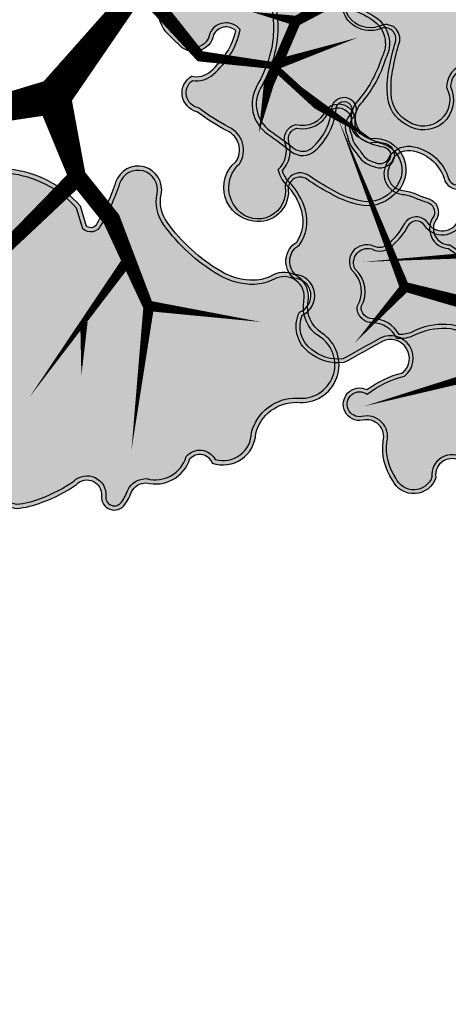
# Model space of a CAD drawing. Header units: metres. Extents: x 32353251 to 32353583, y 5707748 to 5708004.
# Tile 144 of 164: x 32353520 to 32353532, y 5707830 to 5707858. Entities that reach past the tile are written whole.
import ezdxf

# ---------------------------------------------------------------- set-up
doc = ezdxf.new("R2010")
doc.units = ezdxf.units.M
doc.header["$LTSCALE"] = 0.75
doc.layers.get('0').update_dxf_attribs({"linetype": 'CONTINUOUS'})
for name, color, linetype, transparency in [('10414944$0$PF-Krone', 33, 'CONTINUOUS', 0.7), ('10414944$0$PF-Krone_SOL', 70, 'CONTINUOUS', 0.7), ('10414944$0$ST-Baum', 7, 'CONTINUOUS', 0.7)]:
    doc.layers.add(name, color=color, linetype=linetype, transparency=transparency)
doc.layers.add('10414944$0$PF-Stamm', color=7, linetype='CONTINUOUS', true_color=0x5f5144, transparency=0.7)

# ---------------------------------------------------------------- blocks, each defined once
blk = doc.blocks.new('10414944$0$PF-BAUM_12')
at = {"layer": '10414944$0$PF-Krone_SOL', "transparency": 33554457}
h = blk.add_hatch(color=256, dxfattribs=at)
h.dxf.hatch_style = 1
h.set_gradient(color1=(88, 186, 72), color2=(175, 217, 170), tint=1, name='INVSPHERICAL')
edge = h.paths.add_edge_path()
edge.add_arc((-1.2758, 1.3994), 0.541, 250.24695, 303.42795)
edge.add_arc((-0.5984, 0.4188), 0.6511, 94.3691, 125.64085, ccw=False)
edge.add_arc((-0.5871, 0.2707), 0.7996, 79.90604, 94.3691, ccw=False)
edge.add_arc((-0.4074, 1.2805), 0.2261, 259.90604, 345.03676)
edge.add_arc((3.3556, 0.2748), 3.669, 162.18441, 165.03676, ccw=False)
edge.add_arc((-0.2456, 1.4321), 0.1137, 342.18441, 421.4181)
edge.add_arc((-0.3772, 1.1907), 0.3886, 61.4181, 105.41791)
edge.add_arc((-0.4936, 1.6129), 0.0494, 76.86771, 285.41791, ccw=False)
edge.add_arc((-0.4342, 1.767), 0.1165, 245.55227, 317.8819)
edge.add_arc((-0.4413, 1.8543), 0.1901, 299.50673, 335.70732)
edge.add_arc((-0.3904, 1.8889), 0.1664, 317.30956, 366.51685)
edge.add_arc((-0.3153, 1.9138), 0.0904, 356.14997, 452.32983)
edge.add_arc((-0.2837, 2.1143), 0.1157, 186.39549, 252.21854, ccw=False)
edge.add_arc((-0.1459, 2.1399), 0.2556, 124.29677, 188.65244, ccw=False)
edge.add_arc((-0.3624, 2.4158), 0.0972, 318.21291, 468.93962)
edge.add_arc((-0.4455, 2.5549), 0.0698, 219.68848, 317.56803, ccw=False)
edge.add_arc((-0.5987, 2.0825), 0.4392, 76.91022, 116.54495)
edge.add_arc((-1.4951, 4.5572), 2.1964, 281.7611, 288.58893, ccw=False)
edge.add_arc((-1.0114, 0.8578), 1.5496, 91.33232, 98.00209)
edge.add_arc((-1.1102, 1.691), 0.7109, 99.4638, 131.76215)
edge.add_arc((-1.4773, 2.1554), 0.1252, 148.24675, 256.0758)
edge.add_arc((-1.5238, 1.968), 0.068, -114.95559, 76.0758, ccw=False)
edge.add_arc((-1.6369, 1.7248), 0.2002, 65.04441, 122.10831)
edge.add_arc((-1.7899, 1.9686), 0.0876, 221.63135, 302.10831, ccw=False)
edge.add_arc((-1.9603, 1.8172), 0.1403, 41.63135, 166.86476)
edge.add_arc((-2.3449, 1.9519), 0.2684, 321.94948, 337.47523, ccw=False)
edge.add_line((-2.1335, 1.7864), (-2.2407, 1.6721))
edge.add_arc((-2.0502, 1.5575), 0.2224, 148.95684, 261.83304)
edge.add_arc((-2.0149, 1.0239), 0.3205, 78.77175, 102.0334, ccw=False)
edge.add_arc((0.8412, 15.4111), 14.3475, 258.77175, 259.65948)
edge.add_arc((-1.7568, 1.1728), 0.1259, 30.35605, 79.65948, ccw=False)
edge.add_arc((-1.8871, 1.0965), 0.2769, -0.49344, 30.35605, ccw=False)
edge.add_arc((-1.3602, 1.092), 0.25, 179.50656, 221.3188)
edge.add_line((-1.548, 0.9269), (-1.4587, 0.8902))
edge = h.paths.add_edge_path()
edge.add_arc((-2.0595, -1.0849), 0.2169, 117.74302, 251.42792, ccw=False)
edge.add_arc((-2.2535, -0.7961), 0.1343, 313.86708, 413.87286)
edge.add_arc((-1.1381, 0.5382), 1.6051, 221.524, 229.78899, ccw=False)
edge.add_arc((-2.2843, -0.4137), 0.1251, 108.79801, 243.70289, ccw=False)
edge.add_arc((-2.2657, -0.171), 0.1376, 244.61148, 299.82424)
edge.add_arc((-2.4922, 0.2242), 0.593, 299.82424, 314.8752)
edge.add_arc((-2.3634, 0.0948), 0.4104, 314.8752, 336.56068)
edge.add_arc((-2.0604, -0.1191), 0.0893, 34.54703, 142.23332)
edge.add_arc((-2.2509, -0.0174), 0.1288, 205.94005, 338.60504, ccw=False)
edge.add_arc((-1.1082, 0.8264), 1.5473, 211.54423, 215.57485, ccw=False)
edge.add_arc((-2.1647, 0.1359), 0.2879, 123.29344, 204.40631, ccw=False)
edge.add_arc((-2.4675, 0.6266), 0.289, 300.05521, 335.40006)
edge.add_arc((-2.1302, 0.4722), 0.0819, 58.40023, 155.40006, ccw=False)
edge.add_arc((-2.0455, 0.6099), 0.0798, 238.40023, 306.42037)
edge.add_arc((-2.2163, 0.8415), 0.3675, 306.42037, 341.49291)
edge.add_arc((-1.7884, 0.6982), 0.0838, 72.42881, 161.49291, ccw=False)
edge.add_arc((-1.597, 1.3024), 0.5499, 252.42881, 281.6379)
edge.add_arc((-1.3833, 0.6006), 0.1928, 8.24792, 122.23097, ccw=False)
edge.add_arc((1.4313, 0.4424), 2.6303, 175.94647, 181.0704)
edge.add_arc((-2.004, 0.487), 0.8109, 332.60613, 353.35791, ccw=False)
edge.add_arc((-1.1696, 0.0546), 0.1289, 152.60613, 239.81282)
edge.add_arc((-1.5709, -0.6354), 0.6693, 44.46317, 59.81282, ccw=False)
edge.add_arc((-1.2417, -0.3122), 0.208, -40.16629, 44.46317, ccw=False)
edge.add_arc((-1.7965, -0.0425), 0.8201, 308.5293, 330.49613, ccw=False)
edge.add_arc((-1.2134, -0.8063), 0.142, 120.58152, 237.17398)
edge.add_arc((-1.3033, -1.1297), 0.2045, -64.491, 86.39602, ccw=False)
edge.add_arc((-1.343, -1.1115), 0.2397, 240.47541, 302.23358, ccw=False)
edge.add_arc((-1.2125, -0.7918), 0.5839, 226.36645, 244.79518, ccw=False)
edge.add_arc((-0.7205, -0.1508), 1.3901, 222.94294, 229.9249, ccw=False)
edge.add_arc((-1.7937, -1.1495), 0.076, 42.91905, 173.49923)
edge.add_arc((-2.058, -1.1133), 0.1908, 248.28955, 351.67144, ccw=False)
edge = h.paths.add_edge_path()
edge.add_arc((1.2059, -0.0381), 0.6649, 150.77336, 194.55575)
edge.add_arc((0.911, -0.0942), 0.3659, 197.65987, 276.75263)
edge.add_arc((0.9525, -0.0442), 0.4134, 270.21516, 305.52412)
edge.add_arc((1.2637, -0.512), 0.1494, -27.72253, 118.39088, ccw=False)
edge.add_arc((1.6106, -0.6627), 0.2295, 159.27348, 288.79741)
edge.add_arc((1.6267, -1.1446), 0.2709, -1.08302, 77.66915, ccw=False)
edge.add_arc((2.1687, -1.0477), 0.2897, 200.61319, 382.93371)
edge.add_arc((2.7072, -0.7257), 0.3429, 147.82265, 217.59096, ccw=False)
edge.add_arc((2.4468, -0.3829), 0.1629, 259.44798, 409.15154)
edge.add_arc((2.7989, 0.0617), 0.4045, 199.71733, 232.62112, ccw=False)
edge.add_arc((2.5485, -0.1163), 0.1368, 103.25927, 162.29814, ccw=False)
edge.add_arc((2.4584, 0.1299), 0.1274, 297.47519, 447.50208)
edge.add_arc((2.4597, 0.3353), 0.0783, 98.81569, 273.11837, ccw=False)
edge.add_arc((2.4, 0.5247), 0.1217, 293.02703, 374.92908)
edge.add_arc((2.0245, 0.3266), 0.5439, 24.94831, 42.11835)
edge.add_arc((1.7775, 0.1571), 0.8417, 39.39937, 55.74996)
edge.add_arc((2.2887, 0.9354), 0.0906, 104.71311, 245.58293, ccw=False)
edge.add_arc((2.2455, 1.1001), 0.0797, 284.71311, 435.28689)
edge.add_arc((2.1786, 0.8455), 0.3429, 75.28689, 90.15444)
edge.add_arc((2.192, 1.2908), 0.1034, 200.54383, 262.03398, ccw=False)
edge.add_arc((1.8708, 1.2323), 0.2255, 5.65523, 92.28552)
edge.add_arc((1.8923, 1.533), 0.0813, 129.46734, 248.0142, ccw=False)
edge.add_arc((1.6377, 1.5925), 0.2029, 0.94133, 108.02708)
edge.add_arc((1.5516, 2.0411), 0.2568, 198.80376, 275.23109, ccw=False)
edge.add_arc((1.081, 1.9053), 0.2335, 13.10923, 167.22877)
edge.add_arc((0.6671, 1.9992), 0.1909, 279.30028, 347.22877, ccw=False)
edge.add_arc((0.7224, 1.6615), 0.1513, 99.30028, 228.80917)
edge.add_arc((0.4652, 1.3676), 0.2392, 21.17444, 48.80917, ccw=False)
edge.add_arc((0.3242, 1.313), 0.3904, -10.78567, 21.17444, ccw=False)
edge.add_arc((-0.3793, 1.447), 1.1066, 325.74486, 349.21433, ccw=False)
edge.add_arc((0.3558, 0.9464), 0.2172, 278.26632, 325.74486, ccw=False)
edge.add_arc((0.408, 0.5869), 0.146, 98.26632, 271.67308)
edge.add_arc((0.4514, -0.8972), 1.3387, 79.76747, 91.67308, ccw=False)
edge.add_arc((0.6892, 0.3779), 0.0423, -16.43247, 90.01007, ccw=False)
edge.add_line((0.7298, 0.3659), (0.6257, 0.2866))
edge = h.paths.add_edge_path()
edge.add_arc((-1.5552, -2.2569), 0.1724, 12.6189, 77.74549)
edge.add_arc((-1.4977, -1.992), 0.0986, 164.18162, 257.74549, ccw=False)
edge.add_arc((-1.7215, -1.8391), 0.1803, 315.6358, 396.22469)
edge.add_arc((-1.4722, -1.6964), 0.1099, 56.01675, 199.16563, ccw=False)
edge.add_arc((-1.3562, -1.5375), 0.087, 231.18436, 306.609)
edge.add_arc((-1.4968, -1.2476), 0.4081, 298.1575, 320.42177)
edge.add_arc((-1.118, -1.5607), 0.0835, 20.65344, 140.42177, ccw=False)
edge.add_arc((-0.9321, -1.4907), 0.1152, 200.65344, 324.15715)
edge.add_arc((-0.5981, -1.7319), 0.2968, 125.84331, 144.15715, ccw=False)
edge.add_arc((-1.1307, -0.9947), 0.6126, 305.84331, 313.76829)
edge.add_arc((-0.6402, -1.5068), 0.0965, 35.28302, 133.76829, ccw=False)
edge.add_arc((-0.4573, -1.4114), 0.1114, 200.86529, 329.80166)
edge.add_arc((5.9643, -14.9126), 14.8587, 114.56415, 115.19461, ccw=False)
edge.add_arc((-0.1458, -1.5341), 0.1511, 81.99944, 116.28381, ccw=False)
edge.add_arc((-0.1295, -1.2153), 0.1692, 271.62381, 322.4573)
edge.add_arc((0.4219, -2.3582), 1.1204, 101.73914, 111.86365, ccw=False)
edge.add_arc((0.2817, -1.7045), 0.4518, 61.04926, 101.19464, ccw=False)
edge.add_arc((0.4293, -1.462), 0.1686, -13.32973, 65.05413, ccw=False)
edge.add_arc((0.701, -1.5438), 0.116, 158.25367, 207.02434)
edge.add_arc((0.7267, -1.4357), 0.2061, 231.26264, 284.37765)
edge.add_arc((0.7594, -1.468), 0.1684, 276.3107, 373.18881)
edge.add_arc((1.0623, -1.3226), 0.1754, 121.90959, 217.58272, ccw=False)
edge.add_arc((1.2009, -1.5786), 0.4663, 12.49632, 119.74162, ccw=False)
edge.add_arc((1.5062, -1.4974), 0.1512, -66.22517, 7.47872, ccw=False)
edge.add_arc((1.5907, -1.7479), 0.1146, 101.81964, 224.43431)
edge.add_arc((1.3238, -2.0366), 0.2788, -26.98815, 48.41698, ccw=False)
edge.add_arc((1.3365, -2.0229), 0.2743, 258.99086, 329.2486, ccw=False)
edge.add_arc((1.6618, -1.4757), 0.8996, 229.3858, 245.17635, ccw=False)
edge.add_arc((0.9994, -2.237), 0.1097, 45.60372, 249.24478)
edge.add_arc((0.8451, -2.4465), 0.1573, -95.43505, 42.77878, ccw=False)
edge.add_arc((0.8007, -2.2203), 0.3839, 232.79997, 274.40743, ccw=False)
edge.add_arc((0.4866, -2.6064), 0.1147, 44.402, 165.1103)
edge.add_arc((0.2716, -2.5387), 0.1109, 123.38517, 339.85568, ccw=False)
edge.add_arc((0.9022, -2.3675), 0.6961, 164.26035, 186.48033, ccw=False)
edge.add_arc((0.1064, -2.2008), 0.1278, 9.9652, 176.7192)
edge.add_arc((-48.3159, -1.4499), 48.3004, 358.76613, 359.11787, ccw=False)
edge.add_arc((-0.3152, -2.3669), 0.3137, 290.47286, 336.89978, ccw=False)
edge.add_arc((-0.2908, -2.4562), 0.2217, 213.88393, 292.64339, ccw=False)
edge.add_arc((-0.5922, -2.5593), 0.1191, 350.14402, 508.44337)
edge.add_arc((-0.7458, -2.3559), 0.1504, 180.14857, 290.27908, ccw=False)
edge.add_arc((-1.1241, -2.4703), 0.2548, 26.59219, 75.66559)
edge.add_arc((-1.166, -2.6346), 0.4243, 75.66559, 104.33441)
edge.add_arc((-1.3217, -2.0253), 0.2045, 251.40462, 284.33441, ccw=False)
at = {"layer": '10414944$0$PF-Krone'}
for points in [[(-1.4587, 0.8902, 0.236302), (-0.9778, 0.9479, -0.137302), (-0.648, 1.068, -0.063191), (-0.447, 1.0579, 0.389536), (-0.189, 1.2221, -0.012446), (-0.1374, 1.3973, 0.360188), (-0.1913, 1.5319, 0.194379), (-0.4805, 1.5653, -1.286295), (-0.4824, 1.6609, 0.326511), (-0.3477, 1.6889, 0.159282), (-0.2681, 1.7761, 0.218069), (-0.2251, 1.9078, 0.446169), (-0.319, 2.0042, -0.295374), (-0.3986, 2.1015, -0.288426), (-0.29, 2.3511, 0.772377), (-0.394, 2.5078, -0.455092), (-0.4992, 2.5103, 0.174684), (-0.7949, 2.4754, -0.029801), (-1.0474, 2.4069, 0.029111), (-1.2271, 2.3923, 0.141869), (-1.5837, 2.2213, 0.508586), (-1.5074, 2.034, -1.101217), (-1.5525, 1.9063, 0.254264), (-1.7433, 1.8944, -0.366329), (-1.8554, 1.9104, 0.608209), (-2.0969, 1.8491, -0.067848), (-2.1335, 1.7864, 0), (-2.2407, 1.6721, 0.536623), (-2.0818, 1.3373, -0.101848), (-1.9525, 1.3382, 0.003873), (-1.7342, 1.2967, -0.218508), (-1.6482, 1.2364, -0.135425), (-1.6102, 1.0941, 0.184492), (-1.548, 0.9269)], [(-1.4493, 0.9145, 0.235756), (-0.9926, 0.9693, -0.137109), (-0.65, 1.0939, -0.063191), (-0.4424, 1.0835, 0.389536), (-0.2141, 1.2288, -0.012446), (-0.1622, 1.4053, 0.360188), (-0.2037, 1.5091, 0.194379), (-0.4736, 1.5402, -1.313113), (-0.4736, 1.6855, 0.345734), (-0.3643, 1.7094, 0.172714), (-0.2901, 1.7907, 0.230529), (-0.2512, 1.9073, 0.475615), (-0.3219, 1.9779, -0.304436), (-0.4244, 2.098, -0.284585), (-0.3075, 2.3706, 0.726016), (-0.3802, 2.4848, -0.402009), (-0.5128, 2.4867, 0.170881), (-0.7849, 2.4513, -0.030277), (-1.0444, 2.381, 0.029443), (-1.2231, 2.3665, 0.140272), (-1.5634, 2.2045, 0.497246), (-1.5012, 2.0592, -1.101217), (-1.5634, 1.8827, 0.254264), (-1.7295, 1.8724, -0.366329), (-1.8748, 1.8931, 0.61415), (-2.072, 1.8412, -0.070819), (-2.1138, 1.7695, 0), (-2.2198, 1.6564, 0.525075), (-2.0824, 1.3638, -0.0983), (-1.9475, 1.3638, 0.003873), (-1.7295, 1.3222, -0.218508), (-1.6257, 1.2496, -0.135425), (-1.5842, 1.0939, 0.177651), (-1.5323, 0.9486)], [(0.6257, 0.2866, 0.193395), (0.5624, -0.2052, 0.359494), (0.9541, -0.4575, 0.155295), (1.1927, -0.3806, -0.740727), (1.396, -0.5815, 0.634154), (1.6845, -0.88, -0.357816), (1.8975, -1.1497, 1.020458), (2.4355, -0.9348, -0.314188), (2.417, -0.5431, 0.765274), (2.5534, -0.2597, -0.144564), (2.4182, -0.0747, -0.263459), (2.5171, 0.0169, 0.767513), (2.4639, 0.2571, -0.951478), (2.4477, 0.4126, 0.373398), (2.5177, 0.556, 0.075059), (2.428, 0.6914, 0.071464), (2.2513, 0.8529, -0.705879), (2.2657, 1.023, 0.771312), (2.2657, 1.1771, 0.064963), (2.1777, 1.1884, -0.27493), (2.0952, 1.2545, 0.397091), (1.8618, 1.4576, -0.568927), (1.8406, 1.5958, 0.504511), (1.575, 1.7854, -0.346415), (1.3085, 1.9583, 0.796288), (0.8532, 1.957, -0.305389), (0.698, 1.8108, 0.634062), (0.6227, 1.5476, -0.121167), (0.6883, 1.454, -0.140363), (0.7077, 1.2399, -0.102764), (0.5353, 0.8241, -0.21018), (0.387, 0.7314, 0.944057), (0.4123, 0.4409, -0.051995), (0.6892, 0.4202, -0.500995), (0.7298, 0.3659)], [(0.6458, 0.2692, 0.190937), (0.5874, -0.198, 0.360145), (0.9525, -0.4315, 0.157291), (1.1788, -0.3585, -0.740752), (1.4198, -0.5921, 0.643471), (1.6826, -0.853, -0.360113), (1.9236, -1.145, 1.005174), (2.4128, -0.9479, -0.325759), (2.4055, -0.5134, 0.812791), (2.5369, -0.2798, -0.149118), (2.3909, -0.0755, -0.272395), (2.5077, 0.0413, 0.751835), (2.4639, 0.2311, -0.928423), (2.4401, 0.4377, 0.358623), (2.4931, 0.5472, 0.074197), (2.4083, 0.6744, 0.071015), (2.2383, 0.8302, -0.698214), (2.2591, 1.0482, 0.771312), (2.2591, 1.152, 0.066315), (2.1761, 1.1624, -0.286763), (2.0696, 1.2488, 0.408934), (1.8579, 1.4313, -0.545784), (1.8141, 1.6065, 0.489703), (1.5804, 1.7598, -0.350827), (1.2834, 1.9512, 0.798701), (0.8786, 1.9512, -0.305389), (0.7022, 1.7851, 0.634062), (0.6399, 1.5672, -0.121167), (0.7125, 1.4634, -0.140363), (0.7333, 1.235, -0.102764), (0.5568, 0.8095, -0.21018), (0.3908, 0.7057, 0.944057), (0.4115, 0.4669, -0.051616), (0.6918, 0.4462, -0.532673), (0.7514, 0.3497)], [(-2.1286, -1.2905, -0.65991), (-2.1605, -0.8929, 0.466338), (-2.1744, -0.6876, -0.036078), (-2.3398, -0.5259, -0.667578), (-2.3247, -0.2952, 0.245683), (-2.1973, -0.2903, 0.065767), (-2.0738, -0.1961, 0.094904), (-1.9868, -0.0685, 0.507802), (-2.131, -0.0644, -0.653541), (-2.3667, -0.0738, -0.017589), (-2.4268, 0.0169, -0.369479), (-2.3227, 0.3765, 0.155455), (-2.2047, 0.5063, -0.450466), (-2.0873, 0.542, 0.305827), (-1.9981, 0.5457, 0.154239), (-1.8678, 0.7248, -0.409437), (-1.7631, 0.7781, 0.128143), (-1.4861, 0.7637, -0.54286), (-1.1924, 0.6283, 0.022361), (-1.1986, 0.3932, -0.090795), (-1.284, 0.1139, 0.400005), (-1.2344, -0.0569, -0.067076), (-1.0933, -0.1666, -0.387019), (-1.0828, -0.4464, -0.096143), (-1.2857, -0.6841, 0.557693), (-1.2904, -0.9256, -0.773495), (-1.2152, -1.3143, -0.276189), (-1.4612, -1.3201, -0.080584), (-1.6154, -1.2144, -0.030474), (-1.7381, -1.0978, 0.640635), (-1.8692, -1.1409, -0.484398)], [(-2.2272, -1.1718, -0.377035), (-2.1418, -0.911, 0.462758), (-2.1582, -0.6671, -0.036793), (-2.3239, -0.5046, -0.650672), (-2.3251, -0.3233, 0.226885), (-2.1843, -0.3129, 0.065767), (-2.0555, -0.2145, 0.102669), (-1.9578, -0.0664, 0.560734), (-2.154, -0.0518, -0.672352), (-2.3442, -0.0605, -0.017696), (-2.4038, 0.0291, -0.366993), (-2.309, 0.3543, 0.154831), (-2.181, 0.4955, -0.450466), (-2.1009, 0.5198, 0.305827), (-1.9827, 0.5248, 0.154239), (-1.8432, 0.7165, -0.409437), (-1.7709, 0.7533, 0.13033), (-1.476, 0.7393, -0.546373), (-1.2186, 0.6272, 0.02192), (-1.2246, 0.3945, -0.090238), (-1.3071, 0.1259, 0.400005), (-1.2475, -0.0793, -0.067076), (-1.1118, -0.1848, -0.390762), (-1.1042, -0.4314, -0.096389), (-1.3005, -0.6626, 0.568263), (-1.2983, -0.9513, -0.791061), (-1.2278, -1.2915, -0.279339), (-1.4492, -1.297, -0.081396), (-1.5981, -1.195, -0.030819), (-1.7198, -1.0793, 0.674462), (-1.888, -1.14, -0.76422)], [(-1.3869, -2.2192, 0.292073), (-1.5186, -2.0883, -0.432551), (-1.5925, -1.9652, 0.366883), (-1.576, -1.7325, -0.720884), (-1.4107, -1.6053, 0.341522), (-1.3043, -1.6073, 0.097453), (-1.1823, -1.5075, -0.576003), (-1.0399, -1.5313, 0.597917), (-0.8388, -1.5581, -0.08008), (-0.772, -1.4913, 0.034593), (-0.7069, -1.4371, -0.458286), (-0.5614, -1.451, 0.630565), (-0.361, -1.4674, -0.002751), (-0.2127, -1.3986, -0.15072), (-0.1247, -1.3845, 0.225513), (0.0047, -1.3184, -0.044205), (0.194, -1.2613, -0.176981), (0.5004, -1.3091, -0.356005), (0.5933, -1.5008, 0.216074), (0.5977, -1.5965, 0.235998), (0.7779, -1.6354, 0.449828), (0.9233, -1.4296, -0.443521), (0.9696, -1.1737, -0.505384), (1.6561, -1.4777, -0.333159), (1.5672, -1.6358, 0.592663), (1.5088, -1.8281, -0.341427), (1.5722, -2.1632, -0.316536), (1.2841, -2.2922, -0.069009), (1.0762, -2.1586, 1.23095), (0.9605, -2.3396, -0.688656), (0.8302, -2.6031, -0.183568), (0.5686, -2.5261, 0.581478), (0.3758, -2.5769, -1.382341), (0.2106, -2.4461, -0.097258), (0.2322, -2.1787, 0.890608), (-0.0212, -2.1935, -0.001535), (-0.0267, -2.4899, -0.205393), (-0.2055, -2.6607, -0.357852), (-0.4749, -2.5797, 0.826532), (-0.6937, -2.497, -0.521291), (-0.8962, -2.3563, 0.217457), (-1.061, -2.2235, 0.125748), (-1.2711, -2.2235, -0.14468)], [(-1.3656, -2.1984, 0.270797), (-1.5131, -2.0629, -0.432551), (-1.5675, -1.9722, 0.354737), (-1.5553, -1.7285, -0.649808), (-1.424, -1.6226, 0.359616), (-1.292, -1.6303, 0.097453), (-1.1623, -1.5241, -0.576003), (-1.0642, -1.5405, 0.597917), (-0.8177, -1.5733, -0.08008), (-0.7567, -1.5124, 0.034593), (-0.6889, -1.4559, -0.446057), (-0.5843, -1.4638, 0.599943), (-0.343, -1.4877, -0.002629), (-0.2015, -1.4221, -0.15559), (-0.1264, -1.4105, 0.218765), (0.0207, -1.3401, -0.04262), (0.1991, -1.2868, -0.177473), (0.4886, -1.3323, -0.354321), (0.5684, -1.4932, 0.222706), (0.5772, -1.6133, 0.240128), (0.7826, -1.661, 0.456345), (0.9471, -1.4178, -0.452999), (0.9829, -1.1961, -0.504186), (1.6305, -1.4822, -0.325283), (1.5589, -1.611, 0.587825), (1.491, -1.847, -0.341406), (1.5495, -2.1506, -0.312164), (1.2921, -2.2672, -0.067854), (1.0938, -2.1394, 1.19624), (0.9451, -2.3614, -0.679338), (0.8305, -2.577, -0.183947), (0.5857, -2.5065, 0.573485), (0.351, -2.5689, -1.514783), (0.2386, -2.4604, -0.105945), (0.2588, -2.1803, 0.910696), (-0.0472, -2.1926, -0.001511), (-0.0526, -2.4842, -0.20139), (-0.2151, -2.6365, -0.344816), (-0.4477, -2.573, 0.767089), (-0.7104, -2.4752, -0.515063), (-0.8701, -2.3505, 0.223578), (-1.0546, -2.1983, 0.125748), (-1.2775, -2.1983, -0.125245)]]:
    blk.add_lwpolyline(points, format="xyb", close=True, dxfattribs=at)
at = {"layer": '10414944$0$PF-Stamm'}
for points in [[(0.0456, -0.1011, 0.2167, 0.1084, 0), (-0.7801, 0.1666, 0.1084, 0.065, 0), (-0.4991, 0.6653, 0.065, 0.0433, 0), (-0.5991, 1.1076, 0.0433, 0.0433, 0), (-0.4753, 1.4051, 0.065, 1.976742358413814e-14, 0), (-0.3709, 1.869, 0, 0, 0)], [(0.0456, -0.1011, 0.2167, 0.1084, 0), (0.458, 0.2037, 0.1084, 0.1084, 0), (0.6352, 0.4942, 0.1084, 0.065, 0), (1.0621, 0.8906, 0.065, 0, 0), (0.9169, 1.5817, 0, 0, 0)], [(-0.5991, 1.1076, 0.065, 0, 0), (-0.9411, 1.541, 0, 0, 0)], [(1.0734, 0.8981, 0.065, 0, 0), (1.9382, 1.1002, 0, 0, 0)], [(0.8405, 0.6849, 0.0657, 0.065, 0), (0.8408, 0.6755, 0.065, 0, 0), (1.8499, 0.3936, 0, 0, 0)], [(1.2915, 0.5526, 0.0455, 1.248468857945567e-14, 0), (1.6095, 0.6515, 0, 0, 0)], [(0.4766, 0.1999, 0.1084, 0.065, 0), (1.3496, -0.2158, 0.065, 0, 0), (2.1032, -0.2533, 0, 0, 0)], [(-0.7801, 0.1666, 0.1084, 0.065, 0), (-1.5906, -0.088, 0.065, 0, 0), (-1.8608, 0.029, 0, 0, 0)], [(0.0456, -0.1011, 0.2167, 0.1084, 0), (0.4458, -0.7261, 0.1084, 0.1084, 0), (0.3792, -1.2094, 0.1084, 0.065, 0), (0.5139, -1.7227, 0.065, 2.236840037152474e-14, 0), (1.3267, -1.9065, 0, 0, 0)], [(-1.5855, -0.0745, 0.065, 0.065, 0), (-1.8491, -0.4467, 0.065, 0, 0), (-1.9786, -0.7431, 0, 0, 0)], [(1.3551, -0.2293, 0.065, 0, 0), (1.9846, -0.7587, 0, 0, 0), (1.9985, -0.7574, 0, 0, 0)], [(0.3792, -1.2284, 0.1084, 0.065, 0), (-0.2688, -1.8764, 0.065, 0, 0), (-1.4983, -1.6926, 0, 0, 0)], [(0.5086, -1.7124, 0.065, 0, 0), (0.297, -2.5257, 0, 0, 0)], [(-0.2593, -1.8859, 0.065, 0, 0), (-0.1056, -2.3597, 0, 0, 0), (-0.2688, -2.6512, 0, 0, 0)]]:
    blk.add_lwpolyline(points, format="xyseb", dxfattribs=at)
blk = doc.blocks.new('10414944')
at = {"layer": '10414944$0$ST-Baum'}
for p, xscale, yscale, zscale, rotation in [((32353534.6, 5707859.766), 4.372943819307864, 4.372943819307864, 1.82205992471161, 12), ((32353521.548, 5707855.85), 4.546059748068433, 4.546059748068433, 1.89419156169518, 250), ((32353538.182, 5707853.386), 4.137973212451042, 4.137973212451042, 1.724155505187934, 300.0000000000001)]:
    blk.add_blockref('10414944$0$PF-BAUM_12', p, dxfattribs=dict(at, xscale=xscale, yscale=yscale, zscale=zscale, rotation=rotation))

msp = doc.modelspace()

# ---------------------------------------------------------------- block references
msp.add_blockref('10414944', (0, 0))

doc.saveas('drawing.dxf')
